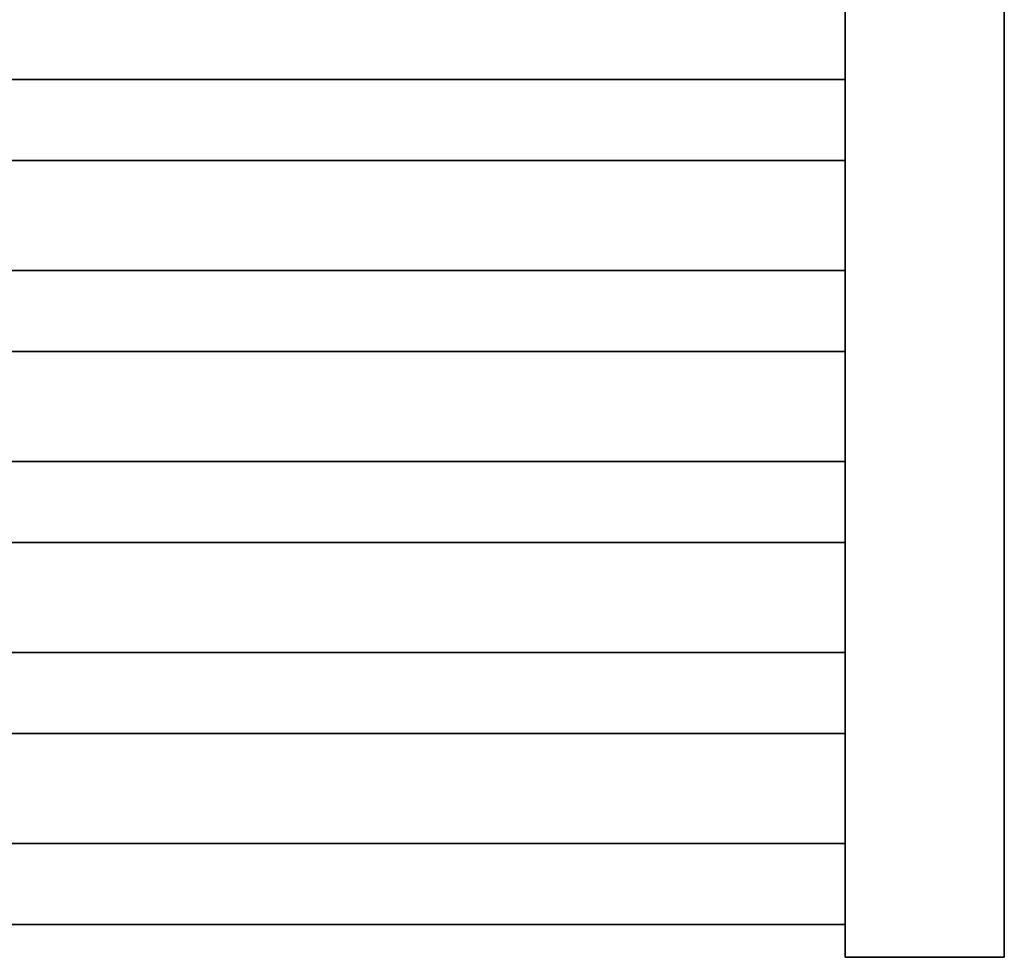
# Model space of a CAD drawing. Header units: millimetres. Extents: x -727 to 69715, y -15705 to 98123.
# Tile 213 of 256: x 46923 to 47232, y -12695 to -12401. Entities that reach past the tile are written whole.
import ezdxf

# ---------------------------------------------------------------- set-up
doc = ezdxf.new("R2010")
doc.units = ezdxf.units.MM
doc.layers.add('UT_ZAŘÍZENÍ - OT', color=3, linetype='Continuous', lineweight=35)

msp = doc.modelspace()

# ---------------------------------------------------------------- linework, layer by layer
at = {"layer": 'UT_ZAŘÍZENÍ - OT', "linetype": 'Continuous'}
for p, q in [((47182.21, -10875.32), (47182.21, -12695.32)), ((47232.21, -12695.32), (47232.21, -10875.32)), ((46682.21, -12419.6), (47182.21, -12419.6)), ((46682.21, -12419.6), (47182.21, -12419.6)), ((46682.21, -12419.6), (47182.21, -12419.6)), ((46682.21, -12419.6), (47182.21, -12419.6)), ((46682.21, -12419.6), (47182.21, -12419.6)), ((46682.21, -12419.6), (47182.21, -12419.6)), ((46682.21, -12419.6), (47182.21, -12419.6)), ((46682.21, -12419.6), (47182.21, -12419.6)), ((46682.21, -12419.6), (47182.21, -12419.6)), ((46682.21, -12419.6), (47182.21, -12419.6)), ((46682.21, -12419.6), (47182.21, -12419.6)), ((46682.21, -12419.6), (47182.21, -12419.6)), ((46682.21, -12419.6), (47182.21, -12419.6)), ((46682.21, -12419.6), (47182.21, -12419.6)), ((46682.21, -12419.6), (47182.21, -12419.6)), ((46682.21, -12419.6), (47182.21, -12419.6)), ((46682.21, -12419.6), (47182.21, -12419.6)), ((46682.21, -12419.6), (47182.21, -12419.6)), ((46682.21, -12419.6), (47182.21, -12419.6)), ((46682.21, -12419.6), (47182.21, -12419.6)), ((46682.21, -12419.6), (47182.21, -12419.6)), ((46682.21, -12419.6), (47182.21, -12419.6)), ((46682.21, -12419.6), (47182.21, -12419.6)), ((46682.21, -12419.6), (47182.21, -12419.6)), ((46682.21, -12419.6), (47182.21, -12419.6)), ((46682.21, -12419.6), (47182.21, -12419.6)), ((46682.21, -12419.6), (47182.21, -12419.6)), ((46682.21, -12419.6), (47182.21, -12419.6)), ((46682.21, -12419.6), (47182.21, -12419.6)), ((46682.21, -12419.6), (47182.21, -12419.6)), ((46682.21, -12419.6), (47182.21, -12419.6)), ((46682.21, -12419.6), (47182.21, -12419.6)), ((46682.21, -12419.6), (47182.21, -12419.6)), ((46682.21, -12419.6), (47182.21, -12419.6)), ((46682.21, -12445.05), (47182.21, -12445.05)), ((46682.21, -12445.05), (47182.21, -12445.05)), ((46682.21, -12445.05), (47182.21, -12445.05)), ((46682.21, -12445.05), (47182.21, -12445.05)), ((46682.21, -12445.05), (47182.21, -12445.05)), ((46682.21, -12445.05), (47182.21, -12445.05)), ((46682.21, -12445.05), (47182.21, -12445.05)), ((46682.21, -12445.05), (47182.21, -12445.05)), ((46682.21, -12445.05), (47182.21, -12445.05)), ((46682.21, -12445.05), (47182.21, -12445.05)), ((46682.21, -12445.05), (47182.21, -12445.05)), ((46682.21, -12445.05), (47182.21, -12445.05)), ((46682.21, -12445.05), (47182.21, -12445.05)), ((46682.21, -12445.05), (47182.21, -12445.05)), ((46682.21, -12445.05), (47182.21, -12445.05)), ((46682.21, -12445.05), (47182.21, -12445.05)), ((46682.21, -12445.05), (47182.21, -12445.05)), ((46682.21, -12445.05), (47182.21, -12445.05)), ((46682.21, -12445.05), (47182.21, -12445.05)), ((46682.21, -12445.05), (47182.21, -12445.05)), ((46682.21, -12445.05), (47182.21, -12445.05)), ((46682.21, -12445.05), (47182.21, -12445.05)), ((46682.21, -12445.05), (47182.21, -12445.05)), ((46682.21, -12445.05), (47182.21, -12445.05)), ((46682.21, -12445.05), (47182.21, -12445.05)), ((46682.21, -12445.05), (47182.21, -12445.05)), ((46682.21, -12445.05), (47182.21, -12445.05)), ((46682.21, -12445.05), (47182.21, -12445.05)), ((46682.21, -12445.05), (47182.21, -12445.05)), ((46682.21, -12445.05), (47182.21, -12445.05)), ((46682.21, -12445.05), (47182.21, -12445.05)), ((46682.21, -12445.05), (47182.21, -12445.05)), ((46682.21, -12445.05), (47182.21, -12445.05)), ((46682.21, -12445.05), (47182.21, -12445.05)), ((46682.21, -12479.6), (47182.21, -12479.6)), ((46682.21, -12479.6), (47182.21, -12479.6)), ((46682.21, -12479.6), (47182.21, -12479.6)), ((46682.21, -12479.6), (47182.21, -12479.6)), ((46682.21, -12479.6), (47182.21, -12479.6)), ((46682.21, -12479.6), (47182.21, -12479.6)), ((46682.21, -12479.6), (47182.21, -12479.6)), ((46682.21, -12479.6), (47182.21, -12479.6)), ((46682.21, -12479.6), (47182.21, -12479.6)), ((46682.21, -12479.6), (47182.21, -12479.6)), ((46682.21, -12479.6), (47182.21, -12479.6)), ((46682.21, -12479.6), (47182.21, -12479.6)), ((46682.21, -12479.6), (47182.21, -12479.6)), ((46682.21, -12479.6), (47182.21, -12479.6)), ((46682.21, -12479.6), (47182.21, -12479.6)), ((46682.21, -12479.6), (47182.21, -12479.6)), ((46682.21, -12479.6), (47182.21, -12479.6)), ((46682.21, -12479.6), (47182.21, -12479.6)), ((46682.21, -12479.6), (47182.21, -12479.6)), ((46682.21, -12479.6), (47182.21, -12479.6)), ((46682.21, -12479.6), (47182.21, -12479.6)), ((46682.21, -12479.6), (47182.21, -12479.6)), ((46682.21, -12479.6), (47182.21, -12479.6)), ((46682.21, -12479.6), (47182.21, -12479.6)), ((46682.21, -12479.6), (47182.21, -12479.6)), ((46682.21, -12479.6), (47182.21, -12479.6)), ((46682.21, -12479.6), (47182.21, -12479.6)), ((46682.21, -12479.6), (47182.21, -12479.6)), ((46682.21, -12479.6), (47182.21, -12479.6)), ((46682.21, -12479.6), (47182.21, -12479.6)), ((46682.21, -12479.6), (47182.21, -12479.6)), ((46682.21, -12479.6), (47182.21, -12479.6)), ((46682.21, -12479.6), (47182.21, -12479.6)), ((46682.21, -12479.6), (47182.21, -12479.6)), ((46682.21, -12505.05), (47182.21, -12505.05)), ((46682.21, -12505.05), (47182.21, -12505.05)), ((46682.21, -12505.05), (47182.21, -12505.05)), ((46682.21, -12505.05), (47182.21, -12505.05)), ((46682.21, -12505.05), (47182.21, -12505.05)), ((46682.21, -12505.05), (47182.21, -12505.05)), ((46682.21, -12505.05), (47182.21, -12505.05)), ((46682.21, -12505.05), (47182.21, -12505.05)), ((46682.21, -12505.05), (47182.21, -12505.05)), ((46682.21, -12505.05), (47182.21, -12505.05)), ((46682.21, -12505.05), (47182.21, -12505.05)), ((46682.21, -12505.05), (47182.21, -12505.05)), ((46682.21, -12505.05), (47182.21, -12505.05)), ((46682.21, -12505.05), (47182.21, -12505.05)), ((46682.21, -12505.05), (47182.21, -12505.05)), ((46682.21, -12505.05), (47182.21, -12505.05)), ((46682.21, -12505.05), (47182.21, -12505.05)), ((46682.21, -12505.05), (47182.21, -12505.05)), ((46682.21, -12505.05), (47182.21, -12505.05)), ((46682.21, -12505.05), (47182.21, -12505.05)), ((46682.21, -12505.05), (47182.21, -12505.05)), ((46682.21, -12505.05), (47182.21, -12505.05)), ((46682.21, -12505.05), (47182.21, -12505.05)), ((46682.21, -12505.05), (47182.21, -12505.05)), ((46682.21, -12505.05), (47182.21, -12505.05)), ((46682.21, -12505.05), (47182.21, -12505.05)), ((46682.21, -12505.05), (47182.21, -12505.05)), ((46682.21, -12505.05), (47182.21, -12505.05)), ((46682.21, -12505.05), (47182.21, -12505.05)), ((46682.21, -12505.05), (47182.21, -12505.05)), ((46682.21, -12505.05), (47182.21, -12505.05)), ((46682.21, -12505.05), (47182.21, -12505.05)), ((46682.21, -12505.05), (47182.21, -12505.05)), ((46682.21, -12505.05), (47182.21, -12505.05)), ((46682.21, -12539.6), (47182.21, -12539.6)), ((46682.21, -12539.6), (47182.21, -12539.6)), ((46682.21, -12539.6), (47182.21, -12539.6)), ((46682.21, -12539.6), (47182.21, -12539.6)), ((46682.21, -12539.6), (47182.21, -12539.6)), ((46682.21, -12539.6), (47182.21, -12539.6)), ((46682.21, -12539.6), (47182.21, -12539.6)), ((46682.21, -12539.6), (47182.21, -12539.6)), ((46682.21, -12539.6), (47182.21, -12539.6)), ((46682.21, -12539.6), (47182.21, -12539.6)), ((46682.21, -12539.6), (47182.21, -12539.6)), ((46682.21, -12539.6), (47182.21, -12539.6)), ((46682.21, -12539.6), (47182.21, -12539.6)), ((46682.21, -12539.6), (47182.21, -12539.6)), ((46682.21, -12539.6), (47182.21, -12539.6)), ((46682.21, -12539.6), (47182.21, -12539.6)), ((46682.21, -12539.6), (47182.21, -12539.6)), ((46682.21, -12539.6), (47182.21, -12539.6)), ((46682.21, -12539.6), (47182.21, -12539.6)), ((46682.21, -12539.6), (47182.21, -12539.6)), ((46682.21, -12539.6), (47182.21, -12539.6)), ((46682.21, -12539.6), (47182.21, -12539.6)), ((46682.21, -12539.6), (47182.21, -12539.6)), ((46682.21, -12539.6), (47182.21, -12539.6)), ((46682.21, -12539.6), (47182.21, -12539.6)), ((46682.21, -12539.6), (47182.21, -12539.6)), ((46682.21, -12539.6), (47182.21, -12539.6)), ((46682.21, -12539.6), (47182.21, -12539.6)), ((46682.21, -12539.6), (47182.21, -12539.6)), ((46682.21, -12539.6), (47182.21, -12539.6)), ((46682.21, -12539.6), (47182.21, -12539.6)), ((46682.21, -12539.6), (47182.21, -12539.6)), ((46682.21, -12539.6), (47182.21, -12539.6)), ((46682.21, -12539.6), (47182.21, -12539.6)), ((46682.21, -12565.05), (47182.21, -12565.05)), ((46682.21, -12565.05), (47182.21, -12565.05)), ((46682.21, -12565.05), (47182.21, -12565.05)), ((46682.21, -12565.05), (47182.21, -12565.05)), ((46682.21, -12565.05), (47182.21, -12565.05)), ((46682.21, -12565.05), (47182.21, -12565.05)), ((46682.21, -12565.05), (47182.21, -12565.05)), ((46682.21, -12565.05), (47182.21, -12565.05)), ((46682.21, -12565.05), (47182.21, -12565.05)), ((46682.21, -12565.05), (47182.21, -12565.05)), ((46682.21, -12565.05), (47182.21, -12565.05)), ((46682.21, -12565.05), (47182.21, -12565.05)), ((46682.21, -12565.05), (47182.21, -12565.05)), ((46682.21, -12565.05), (47182.21, -12565.05)), ((46682.21, -12565.05), (47182.21, -12565.05)), ((46682.21, -12565.05), (47182.21, -12565.05)), ((46682.21, -12565.05), (47182.21, -12565.05)), ((46682.21, -12565.05), (47182.21, -12565.05)), ((46682.21, -12565.05), (47182.21, -12565.05)), ((46682.21, -12565.05), (47182.21, -12565.05)), ((46682.21, -12565.05), (47182.21, -12565.05)), ((46682.21, -12565.05), (47182.21, -12565.05)), ((46682.21, -12565.05), (47182.21, -12565.05)), ((46682.21, -12565.05), (47182.21, -12565.05)), ((46682.21, -12565.05), (47182.21, -12565.05)), ((46682.21, -12565.05), (47182.21, -12565.05)), ((46682.21, -12565.05), (47182.21, -12565.05)), ((46682.21, -12565.05), (47182.21, -12565.05)), ((46682.21, -12565.05), (47182.21, -12565.05)), ((46682.21, -12565.05), (47182.21, -12565.05)), ((46682.21, -12565.05), (47182.21, -12565.05)), ((46682.21, -12565.05), (47182.21, -12565.05)), ((46682.21, -12565.05), (47182.21, -12565.05)), ((46682.21, -12565.05), (47182.21, -12565.05)), ((46682.21, -12599.6), (47182.21, -12599.6)), ((46682.21, -12599.6), (47182.21, -12599.6)), ((46682.21, -12599.6), (47182.21, -12599.6)), ((46682.21, -12599.6), (47182.21, -12599.6)), ((46682.21, -12599.6), (47182.21, -12599.6)), ((46682.21, -12599.6), (47182.21, -12599.6)), ((46682.21, -12599.6), (47182.21, -12599.6)), ((46682.21, -12599.6), (47182.21, -12599.6)), ((46682.21, -12599.6), (47182.21, -12599.6)), ((46682.21, -12599.6), (47182.21, -12599.6)), ((46682.21, -12599.6), (47182.21, -12599.6)), ((46682.21, -12599.6), (47182.21, -12599.6)), ((46682.21, -12599.6), (47182.21, -12599.6)), ((46682.21, -12599.6), (47182.21, -12599.6)), ((46682.21, -12599.6), (47182.21, -12599.6)), ((46682.21, -12599.6), (47182.21, -12599.6)), ((46682.21, -12599.6), (47182.21, -12599.6)), ((46682.21, -12599.6), (47182.21, -12599.6)), ((46682.21, -12599.6), (47182.21, -12599.6)), ((46682.21, -12599.6), (47182.21, -12599.6)), ((46682.21, -12599.6), (47182.21, -12599.6)), ((46682.21, -12599.6), (47182.21, -12599.6)), ((46682.21, -12599.6), (47182.21, -12599.6)), ((46682.21, -12599.6), (47182.21, -12599.6)), ((46682.21, -12599.6), (47182.21, -12599.6)), ((46682.21, -12599.6), (47182.21, -12599.6)), ((46682.21, -12599.6), (47182.21, -12599.6)), ((46682.21, -12599.6), (47182.21, -12599.6)), ((46682.21, -12599.6), (47182.21, -12599.6)), ((46682.21, -12599.6), (47182.21, -12599.6)), ((46682.21, -12599.6), (47182.21, -12599.6)), ((46682.21, -12599.6), (47182.21, -12599.6)), ((46682.21, -12599.6), (47182.21, -12599.6)), ((46682.21, -12599.6), (47182.21, -12599.6)), ((46682.21, -12625.05), (47182.21, -12625.05)), ((46682.21, -12625.05), (47182.21, -12625.05)), ((46682.21, -12625.05), (47182.21, -12625.05)), ((46682.21, -12625.05), (47182.21, -12625.05)), ((46682.21, -12625.05), (47182.21, -12625.05)), ((46682.21, -12625.05), (47182.21, -12625.05)), ((46682.21, -12625.05), (47182.21, -12625.05)), ((46682.21, -12625.05), (47182.21, -12625.05)), ((46682.21, -12625.05), (47182.21, -12625.05)), ((46682.21, -12625.05), (47182.21, -12625.05)), ((46682.21, -12625.05), (47182.21, -12625.05)), ((46682.21, -12625.05), (47182.21, -12625.05)), ((46682.21, -12625.05), (47182.21, -12625.05)), ((46682.21, -12625.05), (47182.21, -12625.05)), ((46682.21, -12625.05), (47182.21, -12625.05)), ((46682.21, -12625.05), (47182.21, -12625.05)), ((46682.21, -12625.05), (47182.21, -12625.05)), ((46682.21, -12625.05), (47182.21, -12625.05)), ((46682.21, -12625.05), (47182.21, -12625.05)), ((46682.21, -12625.05), (47182.21, -12625.05)), ((46682.21, -12625.05), (47182.21, -12625.05)), ((46682.21, -12625.05), (47182.21, -12625.05)), ((46682.21, -12625.05), (47182.21, -12625.05)), ((46682.21, -12625.05), (47182.21, -12625.05)), ((46682.21, -12625.05), (47182.21, -12625.05)), ((46682.21, -12625.05), (47182.21, -12625.05)), ((46682.21, -12625.05), (47182.21, -12625.05)), ((46682.21, -12625.05), (47182.21, -12625.05)), ((46682.21, -12625.05), (47182.21, -12625.05)), ((46682.21, -12625.05), (47182.21, -12625.05)), ((46682.21, -12625.05), (47182.21, -12625.05)), ((46682.21, -12625.05), (47182.21, -12625.05)), ((46682.21, -12625.05), (47182.21, -12625.05)), ((46682.21, -12625.05), (47182.21, -12625.05)), ((47182.21, -12645.32), (47182.21, -12645.32)), ((47182.21, -12659.6), (47182.21, -12654.32)), ((47182.21, -12654.32), (47182.21, -12659.6)), ((47182.21, -12659.6), (47182.21, -12654.32)), ((47182.21, -12654.32), (47182.21, -12659.6)), ((47182.21, -12659.6), (47182.21, -12654.32)), ((47182.21, -12654.32), (47182.21, -12659.6)), ((47182.21, -12659.6), (47182.21, -12654.32)), ((47182.21, -12654.32), (47182.21, -12659.6)), ((47182.21, -12659.6), (47182.21, -12654.32)), ((47182.21, -12654.32), (47182.21, -12659.6)), ((47182.21, -12659.6), (47182.21, -12654.32)), ((47182.21, -12654.32), (47182.21, -12659.6)), ((47182.21, -12659.6), (47182.21, -12654.32)), ((47182.21, -12654.32), (47182.21, -12659.6)), ((47182.21, -12659.6), (47182.21, -12654.32)), ((47182.21, -12654.32), (47182.21, -12659.6)), ((47182.21, -12659.6), (47182.21, -12654.32)), ((47182.21, -12654.32), (47182.21, -12659.6)), ((47182.21, -12659.6), (47182.21, -12654.32)), ((47182.21, -12654.32), (47182.21, -12659.6)), ((47182.21, -12659.6), (47182.21, -12654.32)), ((47182.21, -12654.32), (47182.21, -12659.6)), ((47182.21, -12659.6), (47182.21, -12654.32)), ((47182.21, -12654.32), (47182.21, -12659.6)), ((47182.21, -12659.6), (47182.21, -12654.32)), ((47182.21, -12654.32), (47182.21, -12659.6)), ((47182.21, -12659.6), (47182.21, -12654.32)), ((47182.21, -12654.32), (47182.21, -12659.6)), ((47182.21, -12659.6), (47182.21, -12654.32)), ((47182.21, -12654.32), (47182.21, -12659.6)), ((47182.21, -12659.6), (47182.21, -12654.32)), ((47182.21, -12654.32), (47182.21, -12659.6)), ((47182.21, -12659.6), (47182.21, -12654.32)), ((47182.21, -12654.32), (47182.21, -12659.6)), ((46682.21, -12659.6), (47182.21, -12659.6)), ((46682.21, -12659.6), (47182.21, -12659.6)), ((46682.21, -12659.6), (47182.21, -12659.6)), ((46682.21, -12659.6), (47182.21, -12659.6)), ((46682.21, -12659.6), (47182.21, -12659.6)), ((46682.21, -12659.6), (47182.21, -12659.6)), ((46682.21, -12659.6), (47182.21, -12659.6)), ((46682.21, -12659.6), (47182.21, -12659.6)), ((46682.21, -12659.6), (47182.21, -12659.6)), ((46682.21, -12659.6), (47182.21, -12659.6)), ((46682.21, -12659.6), (47182.21, -12659.6)), ((46682.21, -12659.6), (47182.21, -12659.6)), ((46682.21, -12659.6), (47182.21, -12659.6)), ((46682.21, -12659.6), (47182.21, -12659.6)), ((46682.21, -12659.6), (47182.21, -12659.6)), ((46682.21, -12659.6), (47182.21, -12659.6)), ((46682.21, -12659.6), (47182.21, -12659.6)), ((46682.21, -12659.6), (47182.21, -12659.6)), ((46682.21, -12659.6), (47182.21, -12659.6)), ((46682.21, -12659.6), (47182.21, -12659.6)), ((46682.21, -12659.6), (47182.21, -12659.6)), ((46682.21, -12659.6), (47182.21, -12659.6)), ((46682.21, -12659.6), (47182.21, -12659.6)), ((46682.21, -12659.6), (47182.21, -12659.6)), ((46682.21, -12659.6), (47182.21, -12659.6)), ((46682.21, -12659.6), (47182.21, -12659.6)), ((46682.21, -12659.6), (47182.21, -12659.6)), ((46682.21, -12659.6), (47182.21, -12659.6)), ((46682.21, -12659.6), (47182.21, -12659.6)), ((46682.21, -12659.6), (47182.21, -12659.6)), ((46682.21, -12659.6), (47182.21, -12659.6)), ((46682.21, -12659.6), (47182.21, -12659.6)), ((46682.21, -12659.6), (47182.21, -12659.6)), ((46682.21, -12659.6), (47182.21, -12659.6)), ((47182.21, -12672.32), (47182.21, -12659.6)), ((47182.21, -12659.6), (47182.21, -12672.32)), ((47182.21, -12672.32), (47182.21, -12659.6)), ((47182.21, -12659.6), (47182.21, -12672.32)), ((47182.21, -12672.32), (47182.21, -12659.6)), ((47182.21, -12659.6), (47182.21, -12672.32)), ((47182.21, -12672.32), (47182.21, -12659.6)), ((47182.21, -12659.6), (47182.21, -12672.32)), ((47182.21, -12672.32), (47182.21, -12659.6)), ((47182.21, -12659.6), (47182.21, -12672.32)), ((47182.21, -12672.32), (47182.21, -12659.6)), ((47182.21, -12659.6), (47182.21, -12672.32)), ((47182.21, -12672.32), (47182.21, -12659.6)), ((47182.21, -12659.6), (47182.21, -12672.32)), ((47182.21, -12672.32), (47182.21, -12659.6)), ((47182.21, -12659.6), (47182.21, -12672.32)), ((47182.21, -12672.32), (47182.21, -12659.6)), ((47182.21, -12659.6), (47182.21, -12672.32)), ((47182.21, -12672.32), (47182.21, -12659.6)), ((47182.21, -12659.6), (47182.21, -12672.32)), ((47182.21, -12672.32), (47182.21, -12659.6)), ((47182.21, -12659.6), (47182.21, -12672.32)), ((47182.21, -12672.32), (47182.21, -12659.6)), ((47182.21, -12659.6), (47182.21, -12672.32)), ((47182.21, -12672.32), (47182.21, -12659.6)), ((47182.21, -12659.6), (47182.21, -12672.32)), ((47182.21, -12672.32), (47182.21, -12659.6)), ((47182.21, -12659.6), (47182.21, -12672.32)), ((47182.21, -12672.32), (47182.21, -12659.6)), ((47182.21, -12659.6), (47182.21, -12672.32)), ((47182.21, -12672.32), (47182.21, -12659.6)), ((47182.21, -12659.6), (47182.21, -12672.32)), ((47182.21, -12672.32), (47182.21, -12659.6)), ((47182.21, -12659.6), (47182.21, -12672.32)), ((47182.21, -12672.32), (47182.21, -12685.05)), ((47182.21, -12685.05), (47182.21, -12672.32)), ((47182.21, -12672.32), (47182.21, -12685.05)), ((47182.21, -12685.05), (47182.21, -12672.32)), ((47182.21, -12672.32), (47182.21, -12685.05)), ((47182.21, -12685.05), (47182.21, -12672.32)), ((47182.21, -12672.32), (47182.21, -12685.05)), ((47182.21, -12685.05), (47182.21, -12672.32)), ((47182.21, -12672.32), (47182.21, -12685.05)), ((47182.21, -12685.05), (47182.21, -12672.32)), ((47182.21, -12672.32), (47182.21, -12685.05)), ((47182.21, -12685.05), (47182.21, -12672.32)), ((47182.21, -12672.32), (47182.21, -12685.05)), ((47182.21, -12685.05), (47182.21, -12672.32)), ((47182.21, -12672.32), (47182.21, -12685.05)), ((47182.21, -12685.05), (47182.21, -12672.32)), ((47182.21, -12672.32), (47182.21, -12685.05)), ((47182.21, -12685.05), (47182.21, -12672.32)), ((47182.21, -12672.32), (47182.21, -12685.05)), ((47182.21, -12685.05), (47182.21, -12672.32)), ((47182.21, -12672.32), (47182.21, -12685.05)), ((47182.21, -12685.05), (47182.21, -12672.32)), ((47182.21, -12672.32), (47182.21, -12685.05)), ((47182.21, -12685.05), (47182.21, -12672.32)), ((47182.21, -12672.32), (47182.21, -12685.05)), ((47182.21, -12685.05), (47182.21, -12672.32)), ((47182.21, -12672.32), (47182.21, -12685.05)), ((47182.21, -12685.05), (47182.21, -12672.32)), ((47182.21, -12672.32), (47182.21, -12685.05)), ((47182.21, -12685.05), (47182.21, -12672.32)), ((47182.21, -12672.32), (47182.21, -12685.05)), ((47182.21, -12685.05), (47182.21, -12672.32)), ((47182.21, -12672.32), (47182.21, -12685.05)), ((47182.21, -12685.05), (47182.21, -12672.32)), ((46682.21, -12685.05), (47182.21, -12685.05)), ((46682.21, -12685.05), (47182.21, -12685.05)), ((46682.21, -12685.05), (47182.21, -12685.05)), ((46682.21, -12685.05), (47182.21, -12685.05)), ((46682.21, -12685.05), (47182.21, -12685.05)), ((46682.21, -12685.05), (47182.21, -12685.05)), ((46682.21, -12685.05), (47182.21, -12685.05)), ((46682.21, -12685.05), (47182.21, -12685.05)), ((46682.21, -12685.05), (47182.21, -12685.05)), ((46682.21, -12685.05), (47182.21, -12685.05)), ((46682.21, -12685.05), (47182.21, -12685.05)), ((46682.21, -12685.05), (47182.21, -12685.05)), ((46682.21, -12685.05), (47182.21, -12685.05)), ((46682.21, -12685.05), (47182.21, -12685.05)), ((46682.21, -12685.05), (47182.21, -12685.05)), ((46682.21, -12685.05), (47182.21, -12685.05)), ((46682.21, -12685.05), (47182.21, -12685.05)), ((46682.21, -12685.05), (47182.21, -12685.05)), ((46682.21, -12685.05), (47182.21, -12685.05)), ((46682.21, -12685.05), (47182.21, -12685.05)), ((46682.21, -12685.05), (47182.21, -12685.05)), ((46682.21, -12685.05), (47182.21, -12685.05)), ((46682.21, -12685.05), (47182.21, -12685.05)), ((46682.21, -12685.05), (47182.21, -12685.05)), ((46682.21, -12685.05), (47182.21, -12685.05)), ((46682.21, -12685.05), (47182.21, -12685.05)), ((46682.21, -12685.05), (47182.21, -12685.05)), ((46682.21, -12685.05), (47182.21, -12685.05)), ((46682.21, -12685.05), (47182.21, -12685.05)), ((46682.21, -12685.05), (47182.21, -12685.05)), ((46682.21, -12685.05), (47182.21, -12685.05)), ((46682.21, -12685.05), (47182.21, -12685.05)), ((46682.21, -12685.05), (47182.21, -12685.05)), ((46682.21, -12685.05), (47182.21, -12685.05)), ((47182.21, -12685.05), (47182.21, -12690.32)), ((47182.21, -12690.32), (47182.21, -12685.05)), ((47182.21, -12685.05), (47182.21, -12690.32)), ((47182.21, -12690.32), (47182.21, -12685.05)), ((47182.21, -12685.05), (47182.21, -12690.32)), ((47182.21, -12690.32), (47182.21, -12685.05)), ((47182.21, -12685.05), (47182.21, -12690.32)), ((47182.21, -12690.32), (47182.21, -12685.05)), ((47182.21, -12685.05), (47182.21, -12690.32)), ((47182.21, -12690.32), (47182.21, -12685.05)), ((47182.21, -12685.05), (47182.21, -12690.32)), ((47182.21, -12690.32), (47182.21, -12685.05)), ((47182.21, -12685.05), (47182.21, -12690.32)), ((47182.21, -12690.32), (47182.21, -12685.05)), ((47182.21, -12685.05), (47182.21, -12690.32)), ((47182.21, -12690.32), (47182.21, -12685.05)), ((47182.21, -12685.05), (47182.21, -12690.32)), ((47182.21, -12690.32), (47182.21, -12685.05)), ((47182.21, -12685.05), (47182.21, -12690.32)), ((47182.21, -12690.32), (47182.21, -12685.05)), ((47182.21, -12685.05), (47182.21, -12690.32)), ((47182.21, -12690.32), (47182.21, -12685.05)), ((47182.21, -12685.05), (47182.21, -12690.32)), ((47182.21, -12690.32), (47182.21, -12685.05)), ((47182.21, -12685.05), (47182.21, -12690.32)), ((47182.21, -12690.32), (47182.21, -12685.05)), ((47182.21, -12685.05), (47182.21, -12690.32)), ((47182.21, -12690.32), (47182.21, -12685.05)), ((47182.21, -12685.05), (47182.21, -12690.32)), ((47182.21, -12690.32), (47182.21, -12685.05)), ((47182.21, -12685.05), (47182.21, -12690.32)), ((47182.21, -12690.32), (47182.21, -12685.05)), ((47182.21, -12685.05), (47182.21, -12690.32)), ((47182.21, -12690.32), (47182.21, -12685.05)), ((47182.21, -12695.32), (47182.21, -12695.32)), ((47182.21, -12695.32), (47232.21, -12695.32))]:
    msp.add_line(p, q, dxfattribs=at)

doc.saveas('drawing.dxf')
